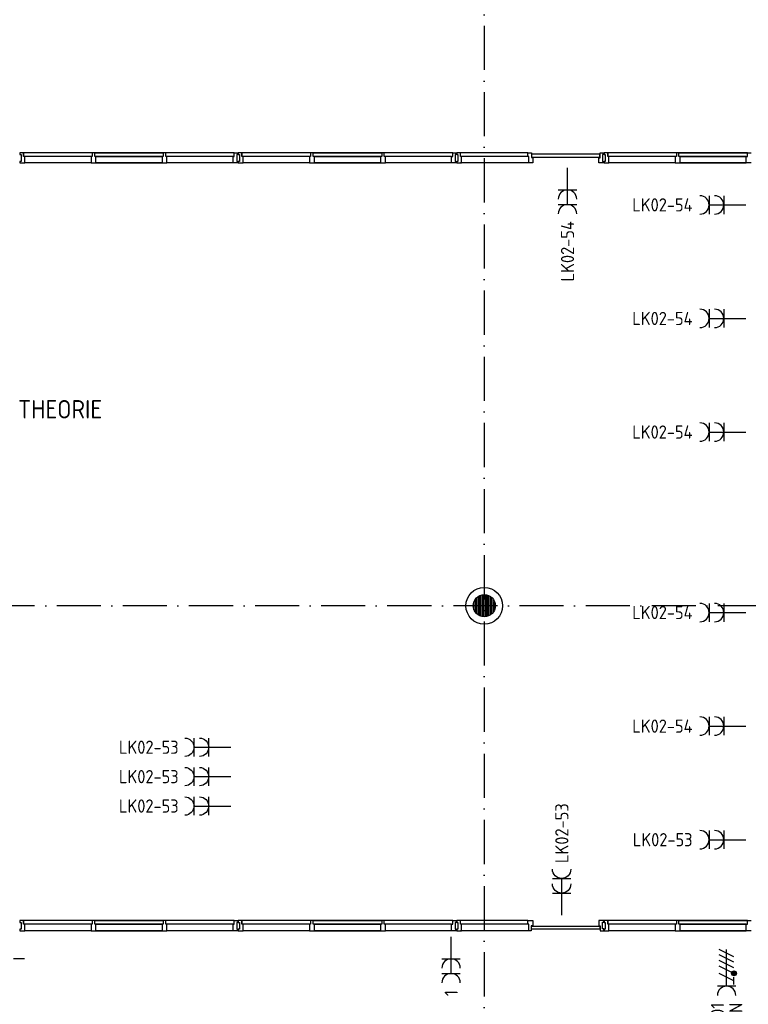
# Model space of a CAD drawing. Header units: millimetres. Extents: x 90707 to 259985, y -1262 to 84291.
# Tile 14 of 75: x 108422 to 118341, y 52387 to 65780. Entities that reach past the tile are written whole.
import ezdxf
from ezdxf.enums import TextEntityAlignment as Align

# ---------------------------------------------------------------- set-up
doc = ezdxf.new("R2010")
doc.units = ezdxf.units.MM
doc.header["$LTSCALE"] = 100
doc.linetypes.add('DASHDOT', pattern=[9, 6, -1.5, 0, -1.5])
doc.layers.get('0').update_dxf_attribs({"linetype": 'CONTINUOUS'})
for name, color, linetype in [('AL$7----_STRAMIEN', 1, 'DASHDOT'), ('AL$8----_HULPKOLOM', 2, 'CONTINUOUS'), ('AL28----_KONSTRUKTIE', 3, 'CONTINUOUS'), ('AL31----_BUITENKOZ', 7, 'CONTINUOUS'), ('AL32----_BINNENKOZ', 7, 'CONTINUOUS'), ('AL74----_INRSANITAIR', 7, 'CONTINUOUS'), ('ALXAA---_GEWBETON', 12, 'CONTINUOUS'), ('EB62208-_ATTRIB', 2, 'CONTINUOUS'), ('EB63103-_ATTRIB', 2, 'CONTINUOUS'), ('EL62208-_KRACHT-WCD400', 3, 'CONTINUOUS'), ('EL63103-_LICHT-WCD230V', 3, 'CONTINUOUS'), ('EL6441--_DATACOM', 3, 'CONTINUOUS'), ('VOLGNUMMER', 7, 'CONTINUOUS')]:
    doc.layers.add(name, color=color, linetype=linetype)
doc.styles.add('1_8', font='ISO', dxfattribs={"height": 1.8})
doc.styles.add('NORATT', font='isocp.shx')
doc.styles.get("Standard").update_dxf_attribs({"font": 'iso.shx'})

# ---------------------------------------------------------------- blocks, each defined once
blk = doc.blocks.new('ES3W2A')
for p, q in [((1.25, 2), (-1.25, 2)), ((0, 2), (0, -3)), ((1.25, 0), (-1.25, 0))]:
    blk.add_line(p, q)
for centre in [(0, 3.25), (0, 1.25)]:
    blk.add_arc(centre, 1.25, 180, 0)
at = {"style": '1_8'}
for tag, flags, p in [('VERMOGEN', 9, (-2.5, 5)), ('GROEP', 8, (0, 5)), ('SCHAK', 8, (2.5, 5)), ('GELIJK', 9, (5, 5)), ('TAL', 8, (2.5, 5)), ('KAST', 9, (7, 5))]:
    blk.add_attdef(tag, text='', height=1.8, rotation=90, dxfattribs=dict(at, flags=flags)).set_placement(p, align=Align.MIDDLE_CENTER)
at = {"style": '1_8', "width": 0.7, "flags": 8}
blk.add_attdef('DOEL', text='', height=1.8, rotation=90, dxfattribs=at).set_placement((-2.5, 5), align=Align.MIDDLE_LEFT)
at = {"style": '1_8', "flags": 9}
blk.add_attdef('M_CODE', text='', height=1.8, dxfattribs=at).set_placement((0, 0), align=Align.MIDDLE_CENTER)
blk = doc.blocks.new('ES2W4A')
at = {"color": 0, "ltscale": 0.5}
for p, q in [((-1.25, 2), (1.25, 2)), ((0, 2), (0, -3))]:
    blk.add_line(p, q, dxfattribs=at)
at = {"color": 0}
for p, q in [((-1.25, 2), (1.25, 2)), ((0, 2), (0, -3))]:
    blk.add_line(p, q, dxfattribs=at)
at = {"color": 1, "ltscale": 0.5}
for p, q in [((-1, 1.75), (-1, 0.75)), ((-1.2, -0.02), (-1.2, 0.52)), ((-1.07, -0.08), (-1.07, 0.58)), ((-1, 1.25), (1, 0.25)), ((-1, 0.25), (1, -0.75)), ((-0.93, -0.08), (-0.93, 0.58)), ((-0.8, -0.02), (-0.8, 0.52)), ((-1, -0.5), (1, -1.5)), ((-1, -1.25), (1, -2.25)), ((-1, -2), (1, -3))]:
    blk.add_line(p, q, dxfattribs=at)
at = {"color": 1}
for p, q in [((-1, 1.75), (-1, 0.75)), ((-1.2, -0.02), (-1.2, 0.52)), ((-1.07, -0.08), (-1.07, 0.58)), ((-1, 1.25), (1, 0.25)), ((-1, 0.25), (1, -0.75)), ((-0.93, -0.08), (-0.93, 0.58)), ((-0.8, -0.02), (-0.8, 0.52)), ((-1, -0.5), (1, -1.5)), ((-1, -1.25), (1, -2.25)), ((-1, -2), (1, -3))]:
    blk.add_line(p, q, dxfattribs=at)
at = {"color": 1, "ltscale": 0.5}
blk.add_circle((-1, 0.25), 0.333, dxfattribs=at)
at = {"color": 1}
blk.add_circle((-1, 0.25), 0.333, dxfattribs=at)
at = {"color": 0, "ltscale": 0.5}
blk.add_arc((0, 3.25), 1.25, 180, 0, dxfattribs=at)
at = {"color": 0}
blk.add_arc((0, 3.25), 1.25, 180, 0, dxfattribs=at)
at = {"ltscale": 0.5, "style": 'NORATT'}
for tag, flags, p in [('VERMOGEN', 9, (-3.75, 4.25)), ('GROEP', 8, (1.25, 4.25)), ('DOEL', 8, (-1.25, 4.25)), ('KAST', 9, (3.75, 4.25)), ('TAL', 8, (-3.75, 4.25))]:
    blk.add_attdef(tag, text='', height=1.8, rotation=90, dxfattribs=dict(at, flags=flags)).set_placement(p, align=Align.MIDDLE_LEFT)
at = {"style": '1_8'}
for tag, flags, p in [('VERMOGEN', 9, (-3.75, 4.25)), ('GROEP', 8, (1.25, 4.25)), ('DOEL', 8, (-1.25, 4.25)), ('KAST', 9, (3.75, 4.25)), ('TAL', 8, (-3.75, 4.25))]:
    blk.add_attdef(tag, text='', height=1.8, rotation=90, dxfattribs=dict(at, flags=flags)).set_placement(p, align=Align.MIDDLE_LEFT)
at = {"color": 0, "ltscale": 0.5, "style": 'NORATT', "width": 0.7, "flags": 8}
blk.add_attdef('SCHAK', text='', height=1.8, rotation=90, dxfattribs=at).set_placement((3.75, 4.25), align=Align.MIDDLE_LEFT)
at = {"color": 0, "style": '1_8', "width": 0.7, "flags": 8}
blk.add_attdef('SCHAK', text='', height=1.8, rotation=90, dxfattribs=at).set_placement((3.75, 4.25), align=Align.MIDDLE_LEFT)
at = {"ltscale": 0.5, "style": 'NORATT', "flags": 9}
blk.add_attdef('GELIJK', text='', height=1.8, rotation=90, dxfattribs=at).set_placement((5, 5), align=Align.MIDDLE_CENTER)
at = {"style": '1_8', "flags": 9}
blk.add_attdef('GELIJK', text='', height=1.8, rotation=90, dxfattribs=at).set_placement((5, 5), align=Align.MIDDLE_CENTER)
at = {"ltscale": 0.5, "style": 'NORATT', "flags": 9}
blk.add_attdef('M_CODE', text='', height=1.8, dxfattribs=at).set_placement((0, 0), align=Align.MIDDLE_CENTER)
at = {"style": '1_8', "flags": 9}
blk.add_attdef('M_CODE', text='', height=1.8, dxfattribs=at).set_placement((0, 0), align=Align.MIDDLE_CENTER)
blk = doc.blocks.new('A$Cca306792')
at = {"layer": 'AL$7----_STRAMIEN', "color": 1}
for points in [[(23628, 78659), (23628, 38070)], [(146222, 59070), (2867, 59070)]]:
    blk.add_lwpolyline(points, dxfattribs=at)
at = {"layer": 'AL$8----_HULPKOLOM', "color": 8}
blk.add_circle((23628, 59070), 250, dxfattribs=at)
at = {"layer": 'AL28----_KONSTRUKTIE', "color": 8}
blk.add_circle((23628, 59070), 150, dxfattribs=at)
at = {"layer": 'AL31----_BUITENKOZ', "color": 8, "linetype": 'Continuous'}
for p, q in [((24272, 65212), (24272, 65171)), ((25202, 65212), (24272, 65212)), ((24272, 65171), (25202, 65171)), ((25202, 65171), (25202, 65212)), ((24271, 54670), (24271, 54711)), ((24271, 54711), (25201, 54711)), ((25201, 54670), (24271, 54670)), ((25201, 54711), (25201, 54670))]:
    blk.add_line(p, q, dxfattribs=at)
at = {"layer": 'AL32----_BINNENKOZ', "color": 8}
for p, q in [((17307, 65232), (17307, 65207)), ((17357, 65232), (17307, 65232)), ((17357, 65232), (17357, 65181)), ((18292, 65232), (17357, 65232)), ((17357, 65181), (17357, 65232)), ((18292, 65232), (18292, 65181)), ((18325, 65232), (18292, 65232)), ((19259, 65232), (18325, 65232)), ((18325, 65181), (18325, 65232)), ((18325, 65232), (19259, 65232)), ((19259, 65232), (19259, 65181)), ((19292, 65232), (19259, 65232)), ((20225, 65232), (19292, 65232)), ((19292, 65181), (19292, 65232)), ((20225, 65181), (20225, 65232)), ((20225, 65232), (20275, 65232)), ((20275, 65232), (20275, 65207)), ((20280, 65232), (20280, 65207)), ((20330, 65232), (20280, 65232)), ((20330, 65232), (20330, 65181)), ((21265, 65232), (20330, 65232)), ((20330, 65181), (20330, 65232)), ((21265, 65232), (21265, 65181)), ((21298, 65232), (21265, 65232)), ((22232, 65232), (21298, 65232)), ((21298, 65181), (21298, 65232)), ((21298, 65232), (22232, 65232)), ((22232, 65232), (22232, 65181)), ((22265, 65232), (22232, 65232)), ((23198, 65232), (22265, 65232)), ((22265, 65181), (22265, 65232)), ((23198, 65181), (23198, 65232)), ((23198, 65232), (23248, 65232)), ((23248, 65232), (23248, 65207)), ((23253, 65232), (23253, 65207)), ((23303, 65232), (23253, 65232)), ((24221, 65232), (23303, 65232)), ((23303, 65181), (23303, 65232)), ((24220, 65232), (24270, 65232)), ((24220, 65181), (24220, 65232)), ((24270, 65232), (24270, 65169)), ((25204, 65165), (25204, 65232)), ((25204, 65232), (25254, 65232)), ((25254, 65232), (25254, 65207)), ((25259, 65232), (25259, 65207)), ((25309, 65232), (25259, 65232)), ((25309, 65232), (25309, 65181)), ((26244, 65232), (25309, 65232)), ((25309, 65181), (25309, 65232)), ((26244, 65232), (26244, 65181)), ((26277, 65232), (26244, 65232)), ((26277, 65232), (27211, 65232)), ((27211, 65232), (26277, 65232)), ((26277, 65181), (26277, 65232)), ((27211, 65181), (27211, 65232)), ((27211, 65232), (27261, 65232)), ((17307, 65207), (17323, 65207)), ((17323, 65115), (17307, 65115)), ((17307, 65115), (17307, 65093)), ((17307, 65093), (17374, 65093)), ((17323, 65207), (17323, 65115)), ((17374, 65181), (17357, 65181)), ((18275, 65181), (17374, 65181)), ((17374, 65093), (17374, 65181)), ((18275, 65093), (17374, 65093)), ((18292, 65181), (18275, 65181)), ((18275, 65181), (18275, 65093)), ((18275, 65093), (18342, 65093)), ((18342, 65181), (18325, 65181)), ((19242, 65181), (18342, 65181)), ((18342, 65093), (18342, 65181)), ((18342, 65181), (19242, 65181)), ((19242, 65093), (18342, 65093)), ((18342, 65093), (19242, 65093)), ((19242, 65093), (18342, 65093)), ((18342, 65093), (19242, 65093)), ((19259, 65181), (19242, 65181)), ((19242, 65181), (19242, 65093)), ((19242, 65093), (19309, 65093)), ((19309, 65181), (19292, 65181)), ((20208, 65181), (19309, 65181)), ((19309, 65093), (19309, 65181)), ((20208, 65093), (19309, 65093)), ((20208, 65093), (19309, 65093)), ((20208, 65093), (20208, 65181)), ((20208, 65181), (20225, 65181)), ((20275, 65093), (20208, 65093)), ((20275, 65207), (20259, 65207)), ((20259, 65207), (20259, 65115)), ((20259, 65115), (20275, 65115)), ((20275, 65115), (20275, 65093)), ((20280, 65207), (20296, 65207)), ((20296, 65115), (20280, 65115)), ((20280, 65115), (20280, 65093)), ((20280, 65093), (20347, 65093)), ((20296, 65207), (20296, 65115)), ((20347, 65181), (20330, 65181)), ((21248, 65181), (20347, 65181)), ((20347, 65093), (20347, 65181)), ((21248, 65093), (20347, 65093)), ((21265, 65181), (21248, 65181)), ((21248, 65181), (21248, 65093)), ((21248, 65093), (21315, 65093)), ((21315, 65181), (21298, 65181)), ((22215, 65181), (21315, 65181)), ((21315, 65093), (21315, 65181)), ((21315, 65181), (22215, 65181)), ((22215, 65093), (21315, 65093)), ((21315, 65093), (22215, 65093)), ((22215, 65093), (21315, 65093)), ((21315, 65093), (22215, 65093)), ((22232, 65181), (22215, 65181)), ((22215, 65181), (22215, 65093)), ((22215, 65093), (22282, 65093)), ((22282, 65181), (22265, 65181)), ((23181, 65181), (22282, 65181)), ((22282, 65093), (22282, 65181)), ((23181, 65093), (22282, 65093)), ((23181, 65093), (22282, 65093)), ((23181, 65093), (23181, 65181)), ((23181, 65181), (23198, 65181)), ((23248, 65093), (23181, 65093)), ((23248, 65207), (23232, 65207)), ((23232, 65207), (23232, 65115)), ((23232, 65115), (23248, 65115)), ((23248, 65115), (23248, 65093)), ((23253, 65207), (23269, 65207)), ((23269, 65115), (23253, 65115)), ((23253, 65115), (23253, 65093)), ((23253, 65093), (23320, 65093)), ((23269, 65207), (23269, 65115)), ((23320, 65181), (23303, 65181)), ((24237, 65093), (23303, 65093)), ((24221, 65181), (23320, 65181)), ((23320, 65093), (23320, 65181)), ((24237, 65181), (24220, 65181)), ((24237, 65093), (24237, 65181)), ((24287, 65093), (24237, 65093)), ((24270, 65169), (24287, 65169)), ((24287, 65169), (24287, 65093)), ((25187, 65093), (25187, 65165)), ((25187, 65165), (25204, 65165)), ((25254, 65093), (25187, 65093)), ((25254, 65207), (25238, 65207)), ((25238, 65207), (25238, 65115)), ((25238, 65115), (25254, 65115)), ((25254, 65115), (25254, 65093)), ((25259, 65207), (25275, 65207)), ((25275, 65115), (25259, 65115)), ((25259, 65115), (25259, 65093)), ((25259, 65093), (25326, 65093)), ((25275, 65207), (25275, 65115)), ((25326, 65181), (25309, 65181)), ((26227, 65181), (25326, 65181)), ((25326, 65093), (25326, 65181)), ((26227, 65093), (25326, 65093)), ((26244, 65181), (26227, 65181)), ((26227, 65181), (26227, 65093)), ((26227, 65093), (26294, 65093)), ((26294, 65181), (26277, 65181)), ((26294, 65181), (27194, 65181)), ((27194, 65181), (26294, 65181)), ((26294, 65093), (26294, 65181)), ((26294, 65093), (27194, 65093)), ((27194, 65093), (26294, 65093)), ((26294, 65093), (27194, 65093)), ((27194, 65093), (26294, 65093)), ((27194, 65093), (27194, 65181)), ((27194, 65181), (27211, 65181)), ((27261, 65093), (27194, 65093)), ((17307, 54789), (17307, 54764)), ((17357, 54789), (17307, 54789)), ((17357, 54789), (17357, 54738)), ((18292, 54789), (17357, 54789)), ((17357, 54738), (17357, 54789)), ((18292, 54789), (18292, 54738)), ((18325, 54789), (18292, 54789)), ((19259, 54789), (18325, 54789)), ((18325, 54738), (18325, 54789)), ((18325, 54789), (19259, 54789)), ((19259, 54789), (19259, 54738)), ((19292, 54789), (19259, 54789)), ((20225, 54789), (19292, 54789)), ((19292, 54738), (19292, 54789)), ((20225, 54738), (20225, 54789)), ((20225, 54789), (20275, 54789)), ((20275, 54789), (20275, 54764)), ((20280, 54789), (20280, 54764)), ((20330, 54789), (20280, 54789)), ((20330, 54789), (20330, 54738)), ((21265, 54789), (20330, 54789)), ((20330, 54738), (20330, 54789)), ((21265, 54789), (21265, 54738)), ((21298, 54789), (21265, 54789)), ((22232, 54789), (21298, 54789)), ((21298, 54738), (21298, 54789)), ((21298, 54789), (22232, 54789)), ((22232, 54789), (22232, 54738)), ((22265, 54789), (22232, 54789)), ((23198, 54789), (22265, 54789)), ((22265, 54738), (22265, 54789)), ((23198, 54738), (23198, 54789)), ((23198, 54789), (23248, 54789)), ((23248, 54789), (23248, 54764)), ((23253, 54789), (23253, 54764)), ((23303, 54789), (23253, 54789)), ((24221, 54789), (23303, 54789)), ((23303, 54738), (23303, 54789)), ((24220, 54789), (24287, 54789)), ((24220, 54738), (24220, 54789)), ((24287, 54789), (24287, 54717)), ((25254, 54789), (25187, 54789)), ((25187, 54789), (25187, 54717)), ((25254, 54767), (25254, 54789)), ((25259, 54789), (25259, 54764)), ((25309, 54789), (25259, 54789)), ((25309, 54789), (25309, 54738)), ((26244, 54789), (25309, 54789)), ((25309, 54738), (25309, 54789)), ((26244, 54789), (26244, 54738)), ((26277, 54789), (26244, 54789)), ((26277, 54789), (27211, 54789)), ((27211, 54789), (26277, 54789)), ((26277, 54738), (26277, 54789)), ((27211, 54738), (27211, 54789)), ((27211, 54789), (27261, 54789)), ((17307, 54764), (17323, 54764)), ((17323, 54672), (17307, 54672)), ((17307, 54672), (17307, 54650)), ((17307, 54650), (17374, 54650)), ((17323, 54764), (17323, 54672)), ((17374, 54738), (17357, 54738)), ((18275, 54738), (17374, 54738)), ((17374, 54650), (17374, 54738)), ((18275, 54650), (17374, 54650)), ((18292, 54738), (18275, 54738)), ((18275, 54738), (18275, 54650)), ((18275, 54650), (18342, 54650)), ((18342, 54738), (18325, 54738)), ((19242, 54738), (18342, 54738)), ((18342, 54650), (18342, 54738)), ((18342, 54738), (19242, 54738)), ((19242, 54650), (18342, 54650)), ((18342, 54650), (19242, 54650)), ((19242, 54650), (18342, 54650)), ((18342, 54650), (19242, 54650)), ((19259, 54738), (19242, 54738)), ((19242, 54738), (19242, 54650)), ((19242, 54650), (19309, 54650)), ((19309, 54738), (19292, 54738)), ((20208, 54738), (19309, 54738)), ((19309, 54650), (19309, 54738)), ((20208, 54650), (19309, 54650)), ((20208, 54650), (19309, 54650)), ((20208, 54650), (20208, 54738)), ((20208, 54738), (20225, 54738)), ((20275, 54650), (20208, 54650)), ((20275, 54764), (20259, 54764)), ((20259, 54764), (20259, 54672)), ((20259, 54672), (20275, 54672)), ((20275, 54672), (20275, 54650)), ((20280, 54764), (20296, 54764)), ((20296, 54672), (20280, 54672)), ((20280, 54672), (20280, 54650)), ((20280, 54650), (20347, 54650)), ((20296, 54764), (20296, 54672)), ((20347, 54738), (20330, 54738)), ((21248, 54738), (20347, 54738)), ((20347, 54650), (20347, 54738)), ((21248, 54650), (20347, 54650)), ((21265, 54738), (21248, 54738)), ((21248, 54738), (21248, 54650)), ((21248, 54650), (21315, 54650)), ((21315, 54738), (21298, 54738)), ((22215, 54738), (21315, 54738)), ((21315, 54650), (21315, 54738)), ((21315, 54738), (22215, 54738)), ((22215, 54650), (21315, 54650)), ((21315, 54650), (22215, 54650)), ((22215, 54650), (21315, 54650)), ((21315, 54650), (22215, 54650)), ((22232, 54738), (22215, 54738)), ((22215, 54738), (22215, 54650)), ((22215, 54650), (22282, 54650)), ((22282, 54738), (22265, 54738)), ((23181, 54738), (22282, 54738)), ((22282, 54650), (22282, 54738)), ((23181, 54650), (22282, 54650)), ((23181, 54650), (22282, 54650)), ((23181, 54650), (23181, 54738)), ((23181, 54738), (23198, 54738)), ((23248, 54650), (23181, 54650)), ((23248, 54764), (23232, 54764)), ((23232, 54764), (23232, 54672)), ((23232, 54672), (23248, 54672)), ((23248, 54672), (23248, 54650)), ((23253, 54764), (23269, 54764)), ((23269, 54672), (23253, 54672)), ((23253, 54672), (23253, 54650)), ((23253, 54650), (23320, 54650)), ((23269, 54764), (23269, 54672)), ((23320, 54738), (23303, 54738)), ((24237, 54650), (23303, 54650)), ((24221, 54738), (23320, 54738)), ((23320, 54650), (23320, 54738)), ((24237, 54738), (24220, 54738)), ((24237, 54650), (24237, 54738)), ((24267, 54650), (24237, 54650)), ((24287, 54717), (24267, 54717)), ((24267, 54717), (24267, 54650)), ((25187, 54717), (25204, 54717)), ((25204, 54717), (25204, 54650)), ((25204, 54650), (25254, 54650)), ((25238, 54675), (25238, 54767)), ((25238, 54767), (25254, 54767)), ((25254, 54675), (25238, 54675)), ((25254, 54650), (25254, 54675)), ((25259, 54764), (25275, 54764)), ((25275, 54672), (25259, 54672)), ((25259, 54672), (25259, 54650)), ((25259, 54650), (25326, 54650)), ((25275, 54764), (25275, 54672)), ((25326, 54738), (25309, 54738)), ((26227, 54738), (25326, 54738)), ((25326, 54650), (25326, 54738)), ((26227, 54650), (25326, 54650)), ((26244, 54738), (26227, 54738)), ((26227, 54738), (26227, 54650)), ((26227, 54650), (26294, 54650)), ((26294, 54738), (26277, 54738)), ((26294, 54738), (27194, 54738)), ((27194, 54738), (26294, 54738)), ((26294, 54650), (26294, 54738)), ((26294, 54650), (27194, 54650)), ((27194, 54650), (26294, 54650)), ((26294, 54650), (27194, 54650)), ((27194, 54650), (26294, 54650)), ((27194, 54650), (27194, 54738)), ((27194, 54738), (27211, 54738)), ((27261, 54650), (27194, 54650))]:
    blk.add_line(p, q, dxfattribs=at)
at = {"layer": 'AL74----_INRSANITAIR', "color": 2, "linetype": 'Continuous'}
blk.add_lwpolyline([(17220, 54273), (17370, 54273)], dxfattribs=at)
at = {"layer": 'ALXAA---_GEWBETON', "color": 8}
for p, q in [((23568, 58932), (23568, 59207)), ((23588, 58925), (23588, 59214)), ((23608, 58921), (23608, 59218)), ((23628, 58920), (23628, 59220)), ((23648, 58921), (23648, 59218)), ((23668, 58925), (23668, 59214)), ((23688, 58932), (23688, 59207)), ((23488, 59016), (23488, 59123)), ((23508, 58980), (23508, 59160)), ((23528, 58958), (23528, 59181)), ((23548, 58943), (23548, 59196)), ((23708, 58943), (23708, 59196)), ((23728, 58958), (23728, 59181)), ((23748, 58980), (23748, 59160)), ((23768, 59016), (23768, 59123))]:
    blk.add_line(p, q, dxfattribs=at)
at = {"layer": 'VOLGNUMMER', "color": 252, "linetype": 'ByBlock'}
blk.add_text('THEORIE', height=250, dxfattribs=at).set_placement((17283, 61618))
for tag, p in [('0.28', (16187, 74214)), ('0.16', (78893, 73105)), ('0.17', (62961, 72994)), ('0.29', (35887, 72529)), ('0.18', (53124, 64542)), ('0.701', (85482, 63517)), ('0.30', (29366, 63128)), ('0.32', (36092, 63166)), ('0.12', (90689, 63024)), ('0.29A', (33165, 62745)), ('0.30', (38191, 61494)), ('0.27', (17657, 61363)), ('0.19', (61479, 61433)), ('0.14', (89762, 60088)), ('0.33', (45869, 59450)), ('0.15', (73454, 57402)), ('0.801', (112714, 57073)), ('0.25', (28058, 57013)), ('0.18A', (61029, 56759)), ('0.26A', (36299, 54851)), ('0.20', (60895, 53506)), ('0.800', (90980, 50804)), ('0.25A', (73288, 48435)), ('0.300', (94483, 48257)), ('0.21', (58702, 48178)), ('0.24', (35041, 47783)), ('0.102', (87631, 47613)), ('0.26', (18559, 46119)), ('0.203', (95795, 46197)), ('0.802', (68387, 42721)), ('0.204', (95497, 42149)), ('0.07B', (66790, 38909)), ('0.702', (95327, 36513))]:
    blk.add_attdef(tag, text='', height=250, dxfattribs=at).set_placement(p, align=Align.MIDDLE_CENTER)
at = {"layer": 'VOLGNUMMER', "color": 8, "linetype": 'ByBlock'}
blk.add_attdef('0.600', text='', height=250, dxfattribs=at).set_placement((96800, 48300), align=Align.MIDDLE_CENTER)

msp = doc.modelspace()

# ---------------------------------------------------------------- block references
at = {"layer": 'EL62208-_KRACHT-WCD400', "ltscale": 0.5}
ref = msp.add_blockref('ES2W4A', (118045, 52833, 1050), dxfattribs=dict(at, xscale=100, yscale=100, zscale=100, rotation=180))
ref.add_attrib('DOEL', 'SLIJPSTEEN', dxfattribs={"layer": 'EB62208-_ATTRIB', "color": 1, "ltscale": 0.5, "height": 180, "rotation": 90, "style": 'NORATT', "flags": 8}).set_placement((118170, 52408, 1050), align=Align.MIDDLE_RIGHT)
ref.add_attrib('GROEP', 'K01', dxfattribs={"layer": 'EB62208-_ATTRIB', "color": 1, "ltscale": 0.5, "height": 180, "rotation": 90, "style": 'NORATT', "flags": 8}).set_placement((117920, 52408, 1050), align=Align.MIDDLE_RIGHT)
at = {"layer": 'EL63103-_LICHT-WCD230V'}
ref = msp.add_blockref('ES3W2A', (115879, 63465, 1050), dxfattribs=dict(at, xscale=100, yscale=100, zscale=100, rotation=180))
ref.add_attrib('GROEP', 'LK02-54', dxfattribs={"layer": 'EB63103-_ATTRIB', "color": 1, "height": 180, "rotation": 90, "style": '1_8', "flags": 8}).set_placement((115879, 63040, 1050), align=Align.MIDDLE_RIGHT)
ref = msp.add_blockref('ES3W2A', (118006, 63261, 1050), dxfattribs=dict(at, xscale=100, yscale=100, zscale=100, rotation=90))
ref.add_attrib('GROEP', 'LK02-54', dxfattribs={"layer": 'EB63103-_ATTRIB', "color": 1, "height": 180, "style": '1_8', "flags": 8}).set_placement((117581, 63261, 1050), align=Align.MIDDLE_RIGHT)
ref = msp.add_blockref('ES3W2A', (118006, 61716, 1050), dxfattribs=dict(at, xscale=100, yscale=100, zscale=100, rotation=90))
ref.add_attrib('GROEP', 'LK02-54', dxfattribs={"layer": 'EB63103-_ATTRIB', "color": 1, "height": 180, "style": '1_8', "flags": 8}).set_placement((117581, 61716, 1050), align=Align.MIDDLE_RIGHT)
ref = msp.add_blockref('ES3W2A', (118006, 60171, 1050), dxfattribs=dict(at, xscale=100, yscale=100, zscale=100, rotation=90))
ref.add_attrib('GROEP', 'LK02-54', dxfattribs={"layer": 'EB63103-_ATTRIB', "color": 1, "height": 180, "style": '1_8', "flags": 8}).set_placement((117581, 60171, 1050), align=Align.MIDDLE_RIGHT)
ref = msp.add_blockref('ES3W2A', (118006, 57716, 1050), dxfattribs=dict(at, xscale=100, yscale=100, zscale=100, rotation=90))
ref.add_attrib('GROEP', 'LK02-54', dxfattribs={"layer": 'EB63103-_ATTRIB', "color": 1, "height": 180, "style": '1_8', "flags": 8}).set_placement((117581, 57716, 1050), align=Align.MIDDLE_RIGHT)
ref = msp.add_blockref('ES3W2A', (118006, 56171, 1050), dxfattribs=dict(at, xscale=100, yscale=100, zscale=100, rotation=90))
ref.add_attrib('GROEP', 'LK02-54', dxfattribs={"layer": 'EB63103-_ATTRIB', "color": 1, "height": 180, "style": '1_8', "flags": 8}).set_placement((117581, 56171, 1050), align=Align.MIDDLE_RIGHT)
ref = msp.add_blockref('ES3W2A', (110995, 55884), dxfattribs=dict(at, xscale=-100, yscale=100, zscale=100, rotation=90))
ref.add_attrib('GROEP', 'LK02-53', dxfattribs={"layer": 'EB63103-_ATTRIB', "color": 1, "height": 180, "style": '1_8', "flags": 8}).set_placement((109773, 55884), align=Align.MIDDLE_LEFT)
ref = msp.add_blockref('ES3W2A', (110995, 55484), dxfattribs=dict(at, xscale=-100, yscale=100, zscale=100, rotation=90))
ref.add_attrib('GROEP', 'LK02-53', dxfattribs={"layer": 'EB63103-_ATTRIB', "color": 1, "height": 180, "style": '1_8', "flags": 8}).set_placement((109773, 55484), align=Align.MIDDLE_LEFT)
ref = msp.add_blockref('ES3W2A', (110995, 55084), dxfattribs=dict(at, xscale=-100, yscale=100, zscale=100, rotation=90))
ref.add_attrib('GROEP', 'LK02-53', dxfattribs={"layer": 'EB63103-_ATTRIB', "color": 1, "height": 180, "style": '1_8', "flags": 8}).set_placement((109773, 55084), align=Align.MIDDLE_LEFT)
ref = msp.add_blockref('ES3W2A', (115799, 53899, 1050), dxfattribs=dict(at, xscale=-100, yscale=100, zscale=100))
ref.add_attrib('GROEP', 'LK02-53', dxfattribs={"layer": 'EB63103-_ATTRIB', "color": 1, "height": 180, "rotation": 90, "style": '1_8', "flags": 8}).set_placement((115802, 55121, 1050), align=Align.MIDDLE_RIGHT)
ref = msp.add_blockref('ES3W2A', (118006, 54626, 1050), dxfattribs=dict(at, xscale=100, yscale=100, zscale=100, rotation=90))
ref.add_attrib('GROEP', 'LK02-53', dxfattribs={"layer": 'EB63103-_ATTRIB', "color": 1, "height": 180, "style": '1_8', "flags": 8}).set_placement((117581, 54626, 1050), align=Align.MIDDLE_RIGHT)
ref = msp.add_blockref('ES3W2A', (114295, 53005, 1050), dxfattribs=dict(at, xscale=100, yscale=100, zscale=100, rotation=180))
ref.add_attrib('GROEP', '1', dxfattribs={"layer": 'EB63103-_ATTRIB', "color": 1, "height": 180, "rotation": 90, "style": '1_8', "flags": 8}).set_placement((114295, 52580, 1050), align=Align.MIDDLE_RIGHT)
at = {"layer": 'EL6441--_DATACOM'}
msp.add_blockref('A$Cca306792', (91118, -1262), dxfattribs=at)

doc.saveas('drawing.dxf')
